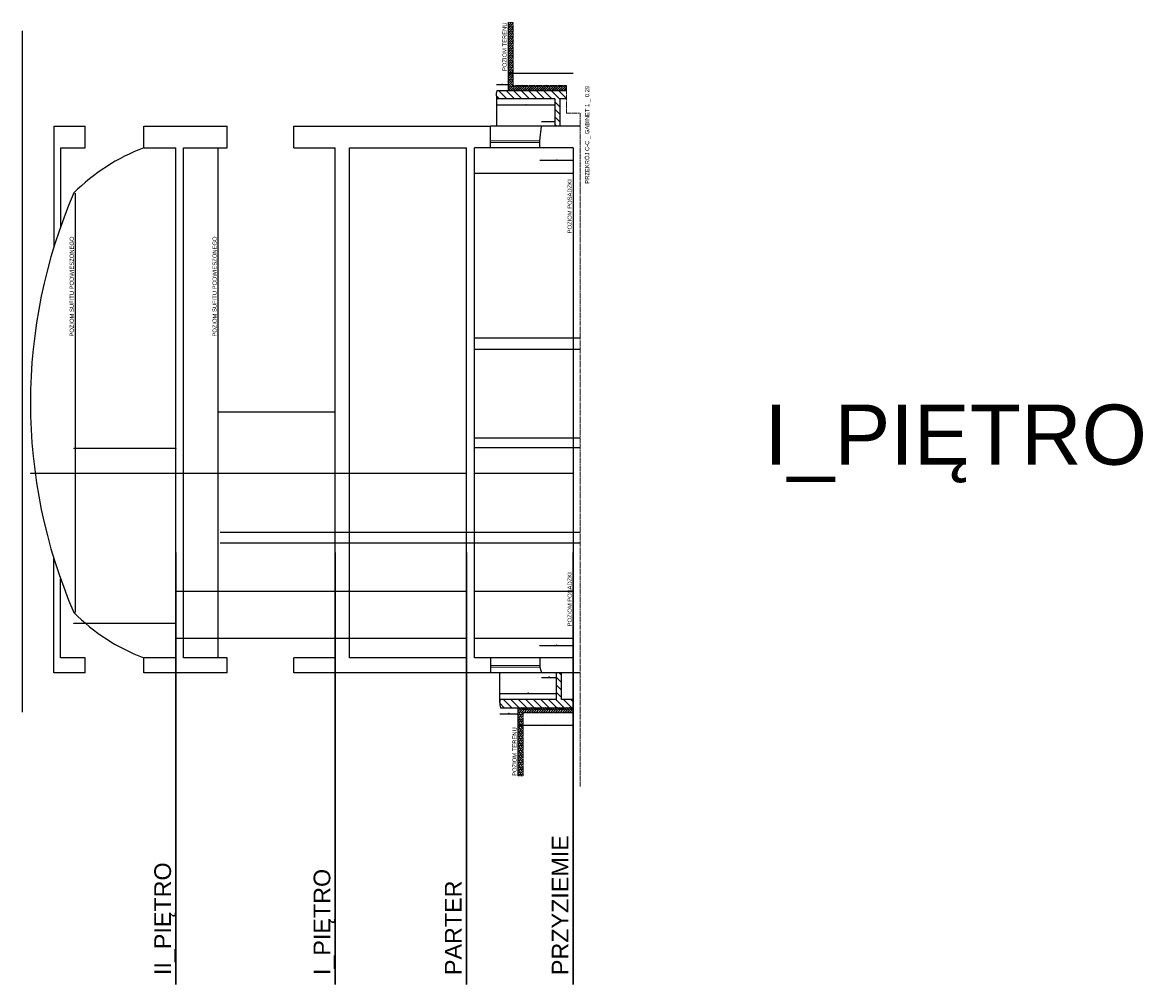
# Model space of a CAD drawing. Header units: millimetres. Extents: x 26866 to 1024070, y -428191 to 408885.
# Tile 45 of 248: x 131399 to 165135, y 310671 to 339485. Entities that reach past the tile are written whole.
import ezdxf

# ---------------------------------------------------------------- set-up
doc = ezdxf.new("R2010")
doc.units = ezdxf.units.MM
doc.header["$LTSCALE"] = 2
doc.linetypes.add('ACAD_ISO02W100', pattern=[15, 12, -3])
doc.linetypes.add('HIDDENX2', pattern=[19.05, 12.7, -6.35])
doc.layers.get('Defpoints').update_dxf_attribs({"color": 1})
for name, color, linetype in [('3DPLAN_A_KRESKOWANIE 1', 253, 'Continuous'), ('3DPLAN_A_OPIS', 8, 'Continuous'), ('3DPLAN_K_DZIAŁOWA NISKIE', 134, 'Continuous'), ('3DPLAN_K_NOŚNA', 7, 'Continuous'), ('3DPLAN_K_OBRYS WIDOK', 242, 'Continuous'), ('3DPLAN_W_KRESKOWANIE ARKUSZA', 253, 'Continuous'), ('A_SCHODY', 6, 'Continuous')]:
    doc.layers.add(name, color=color, linetype=linetype)
for name, color, linetype, lineweight in [('3DPLAN_A_OKNA', 153, 'Continuous', 5), ('3DPLAN_A_WYMIAR', 7, 'Continuous', 5), ('3DPLAN_A_WYSOKOŚCI OPIS', 101, 'Continuous', 5), ('3DPLAN_A_WYSOKOŚCI ZMIANA', 144, 'HIDDENX2', 5)]:
    doc.layers.add(name, color=color, linetype=linetype, lineweight=lineweight)
doc.styles.add('ARIAL', font='arial.ttf')
doc.styles.add('SIMPLEX8', font='simplex.shx', dxfattribs={"width": 0.8})
doc.dimstyles.new('wymiar 1na100', dxfattribs={"dimtxt": 15, "dimasz": 10, "dimexe": 3, "dimexo": 5, "dimgap": 3, "dimtad": 1, "dimdec": 0, "dimtxsty": 'ARIAL', "dimblk": 'ARCHTICK', "dimcen": 2.5, "dimclrd": 40, "dimclre": 40, "dimclrt": 256, "dimadec": 1, "dimazin": 0, "dimtfac": 1, "dimtdec": 1, "dimtmove": 0, "dimatfit": 3, "dimldrblk": 'OPEN30', "dimfxl": 1.5, "dimfxlon": 1, "dimarcsym": 0})

# ---------------------------------------------------------------- blocks, each defined once
blk = doc.blocks.new('_ArchTick')
at = {"color": 0, "linetype": 'ByBlock', "const_width": 0.15}
blk.add_lwpolyline([(-0.5, -0.5), (0.5, 0.5)], dxfattribs=at)
blk = doc.blocks.new('*D24103')
at = {"layer": '3DPLAN_A_WYMIAR', "color": 40, "lineweight": -2}
for p, q in [((145586, 337018), (145586, 337014)), ((147336, 337018), (147336, 337014))]:
    blk.add_line(p, q, dxfattribs=at)
at = {"layer": '3DPLAN_A_WYMIAR', "lineweight": -2}
blk.add_line((145586, 337017), (147336, 337017), dxfattribs=at)
at = {"layer": 'Defpoints', "color": 0}
for p in [(145586, 337289), (147336, 337111), (147336, 337017)]:
    blk.add_point(p, dxfattribs=at)
at = {"layer": '3DPLAN_A_WYMIAR', "lineweight": -2, "xscale": 10, "yscale": 10, "zscale": 10, "rotation": 180}
blk.add_blockref('_ArchTick', (145586, 337017), dxfattribs=at)
at = {"layer": '3DPLAN_A_WYMIAR', "lineweight": -2, "xscale": 10, "yscale": 10, "zscale": 10}
blk.add_blockref('_ArchTick', (147336, 337017), dxfattribs=at)
at = {"layer": '3DPLAN_A_WYMIAR', "insert": (146461, 337025), "char_height": 10, "attachment_point": 5, "style": 'SIMPLEX8'}
blk.add_mtext('1750', dxfattribs=at)
blk = doc.blocks.new('_OPEN30')
at = {"color": 0, "linetype": 'ByBlock', "lineweight": -2}
for q in [(-1, 0.3), (-1, -0.3), (-1, 0)]:
    blk.add_line((0, 0), q, dxfattribs=at)
blk = doc.blocks.new('*D24104')
at = {"layer": '3DPLAN_A_WYMIAR', "color": 40, "lineweight": -2}
for p, q in [((145586, 337625), (145586, 337630)), ((145936, 337625), (145936, 337630))]:
    blk.add_line(p, q, dxfattribs=at)
at = {"layer": '3DPLAN_A_WYMIAR', "lineweight": -2}
blk.add_line((145586, 337627), (145936, 337627), dxfattribs=at)
at = {"layer": 'Defpoints', "color": 0}
for p in [(145936, 337627), (145936, 337566), (145586, 337324)]:
    blk.add_point(p, dxfattribs=at)
at = {"layer": '3DPLAN_A_WYMIAR', "lineweight": -2, "xscale": 10, "yscale": 10, "zscale": 10, "rotation": 180}
blk.add_blockref('_ArchTick', (145586, 337627), dxfattribs=at)
at = {"layer": '3DPLAN_A_WYMIAR', "lineweight": -2, "xscale": 10, "yscale": 10, "zscale": 10}
blk.add_blockref('_ArchTick', (145936, 337627), dxfattribs=at)
at = {"layer": '3DPLAN_A_WYMIAR', "insert": (145761, 337635), "char_height": 10, "attachment_point": 5, "style": 'SIMPLEX8'}
blk.add_mtext('350', dxfattribs=at)
blk = doc.blocks.new('*D24105')
at = {"layer": '3DPLAN_A_WYMIAR', "color": 40, "lineweight": -2}
for p, q in [((146936, 336517), (146936, 336522)), ((147336, 336517), (147336, 336522))]:
    blk.add_line(p, q, dxfattribs=at)
at = {"layer": '3DPLAN_A_WYMIAR', "lineweight": -2}
blk.add_line((146936, 336519), (147336, 336519), dxfattribs=at)
at = {"layer": 'Defpoints', "color": 0}
for p in [(146936, 336379), (147336, 336519), (147336, 336379)]:
    blk.add_point(p, dxfattribs=at)
at = {"layer": '3DPLAN_A_WYMIAR', "lineweight": -2, "xscale": 10, "yscale": 10, "zscale": 10, "rotation": 180}
blk.add_blockref('_ArchTick', (146936, 336519), dxfattribs=at)
at = {"layer": '3DPLAN_A_WYMIAR', "lineweight": -2, "xscale": 10, "yscale": 10, "zscale": 10}
blk.add_blockref('_ArchTick', (147336, 336519), dxfattribs=at)
at = {"layer": '3DPLAN_A_WYMIAR', "insert": (147136, 336527), "char_height": 10, "attachment_point": 5, "style": 'SIMPLEX8'}
blk.add_mtext('400', dxfattribs=at)
blk = doc.blocks.new('*D24106')
at = {"layer": '3DPLAN_A_WYMIAR', "color": 40, "lineweight": -2}
for p, q in [((146886, 335363), (146886, 335358)), ((147886, 335363), (147886, 335358))]:
    blk.add_line(p, q, dxfattribs=at)
at = {"layer": '3DPLAN_A_WYMIAR', "lineweight": -2}
blk.add_line((146886, 335361), (147886, 335361), dxfattribs=at)
at = {"layer": 'Defpoints', "color": 0}
for p in [(146886, 335729), (147886, 335729), (147886, 335361)]:
    blk.add_point(p, dxfattribs=at)
at = {"layer": '3DPLAN_A_WYMIAR', "lineweight": -2, "xscale": 10, "yscale": 10, "zscale": 10, "rotation": 180}
blk.add_blockref('_ArchTick', (146886, 335361), dxfattribs=at)
at = {"layer": '3DPLAN_A_WYMIAR', "lineweight": -2, "xscale": 10, "yscale": 10, "zscale": 10}
blk.add_blockref('_ArchTick', (147886, 335361), dxfattribs=at)
at = {"layer": '3DPLAN_A_WYMIAR', "insert": (147386, 335369), "char_height": 10, "attachment_point": 5, "style": 'SIMPLEX8'}
blk.add_mtext('1000', dxfattribs=at)
blk = doc.blocks.new('*D24107')
at = {"layer": '3DPLAN_A_WYMIAR', "color": 40, "lineweight": -2}
for p, q in [((144946, 334964), (144946, 334960)), ((147886, 334964), (147886, 334960))]:
    blk.add_line(p, q, dxfattribs=at)
at = {"layer": '3DPLAN_A_WYMIAR', "lineweight": -2}
blk.add_line((147886, 334963), (144946, 334963), dxfattribs=at)
at = {"layer": 'Defpoints', "color": 0}
for p in [(144946, 335068), (147886, 335068), (144946, 334963)]:
    blk.add_point(p, dxfattribs=at)
at = {"layer": '3DPLAN_A_WYMIAR', "lineweight": -2, "xscale": 10, "yscale": 10, "zscale": 10, "rotation": 180}
blk.add_blockref('_ArchTick', (144946, 334963), dxfattribs=at)
at = {"layer": '3DPLAN_A_WYMIAR', "lineweight": -2, "xscale": 10, "yscale": 10, "zscale": 10}
blk.add_blockref('_ArchTick', (147886, 334963), dxfattribs=at)
at = {"layer": '3DPLAN_A_WYMIAR', "insert": (146416, 334971), "char_height": 10, "attachment_point": 5, "style": 'SIMPLEX8'}
blk.add_mtext('2940', dxfattribs=at)
blk = doc.blocks.new('*D24108')
at = {"layer": '3DPLAN_K_NOŚNA', "color": 40, "lineweight": -2}
for p, q in [((145936, 337966), (145936, 337971)), ((145936, 337968), (147886, 337968)), ((147886, 337966), (147886, 337971))]:
    blk.add_line(p, q, dxfattribs=at)
at = {"layer": 'Defpoints', "color": 0}
for p in [(145936, 337889), (147886, 337968), (147886, 335588)]:
    blk.add_point(p, dxfattribs=at)
at = {"layer": '3DPLAN_K_NOŚNA', "color": 40, "lineweight": -2, "xscale": 10, "yscale": 10, "zscale": 10, "rotation": 180}
blk.add_blockref('_ArchTick', (145936, 337968), dxfattribs=at)
at = {"layer": '3DPLAN_K_NOŚNA', "color": 40, "lineweight": -2, "xscale": 10, "yscale": 10, "zscale": 10}
blk.add_blockref('_ArchTick', (147886, 337968), dxfattribs=at)
at = {"layer": '3DPLAN_K_NOŚNA', "insert": (146911, 337978), "char_height": 15, "attachment_point": 5, "style": 'ARIAL'}
blk.add_mtext('1950', dxfattribs=at)
blk = doc.blocks.new('*D24109')
at = {"layer": '3DPLAN_A_WYMIAR', "color": 40, "lineweight": -2}
for p, q in [((145686, 319390), (145686, 319394)), ((147386, 319390), (147386, 319394))]:
    blk.add_line(p, q, dxfattribs=at)
at = {"layer": '3DPLAN_A_WYMIAR', "lineweight": -2}
blk.add_line((145686, 319391), (147386, 319391), dxfattribs=at)
at = {"layer": 'Defpoints', "color": 0}
for p in [(147386, 319391), (147386, 319297), (145686, 319120)]:
    blk.add_point(p, dxfattribs=at)
at = {"layer": '3DPLAN_A_WYMIAR', "lineweight": -2, "xscale": 10, "yscale": 10, "zscale": 10, "rotation": 180}
blk.add_blockref('_ArchTick', (145686, 319391), dxfattribs=at)
at = {"layer": '3DPLAN_A_WYMIAR', "lineweight": -2, "xscale": 10, "yscale": 10, "zscale": 10}
blk.add_blockref('_ArchTick', (147386, 319391), dxfattribs=at)
at = {"layer": '3DPLAN_A_WYMIAR', "insert": (146536, 319399), "char_height": 10, "attachment_point": 5, "style": 'SIMPLEX8'}
blk.add_mtext('1700', dxfattribs=at)
blk = doc.blocks.new('*D24110')
at = {"layer": '3DPLAN_A_WYMIAR', "color": 40, "lineweight": -2}
for p, q in [((145686, 318783), (145686, 318778)), ((146236, 318783), (146236, 318778))]:
    blk.add_line(p, q, dxfattribs=at)
at = {"layer": '3DPLAN_A_WYMIAR', "lineweight": -2}
blk.add_line((145686, 318781), (146236, 318781), dxfattribs=at)
at = {"layer": 'Defpoints', "color": 0}
for p in [(145686, 319084), (146236, 318843), (146236, 318781)]:
    blk.add_point(p, dxfattribs=at)
at = {"layer": '3DPLAN_A_WYMIAR', "lineweight": -2, "xscale": 10, "yscale": 10, "zscale": 10, "rotation": 180}
blk.add_blockref('_ArchTick', (145686, 318781), dxfattribs=at)
at = {"layer": '3DPLAN_A_WYMIAR', "lineweight": -2, "xscale": 10, "yscale": 10, "zscale": 10}
blk.add_blockref('_ArchTick', (146236, 318781), dxfattribs=at)
at = {"layer": '3DPLAN_A_WYMIAR', "insert": (145961, 318789), "char_height": 10, "attachment_point": 5, "style": 'SIMPLEX8'}
blk.add_mtext('550', dxfattribs=at)
blk = doc.blocks.new('*D24111')
at = {"layer": '3DPLAN_A_WYMIAR', "color": 40, "lineweight": -2}
for p, q in [((146936, 319871), (146936, 319867)), ((147386, 319871), (147386, 319867))]:
    blk.add_line(p, q, dxfattribs=at)
at = {"layer": '3DPLAN_A_WYMIAR', "lineweight": -2}
blk.add_line((146936, 319870), (147386, 319870), dxfattribs=at)
at = {"layer": 'Defpoints', "color": 0}
for p in [(146936, 320009), (147386, 320009), (147386, 319870)]:
    blk.add_point(p, dxfattribs=at)
at = {"layer": '3DPLAN_A_WYMIAR', "lineweight": -2, "xscale": 10, "yscale": 10, "zscale": 10, "rotation": 180}
blk.add_blockref('_ArchTick', (146936, 319870), dxfattribs=at)
at = {"layer": '3DPLAN_A_WYMIAR', "lineweight": -2, "xscale": 10, "yscale": 10, "zscale": 10}
blk.add_blockref('_ArchTick', (147386, 319870), dxfattribs=at)
at = {"layer": '3DPLAN_A_WYMIAR', "insert": (147161, 319878), "char_height": 10, "attachment_point": 5, "style": 'SIMPLEX8'}
blk.add_mtext('450', dxfattribs=at)
blk = doc.blocks.new('*D24112')
at = {"layer": '3DPLAN_A_WYMIAR', "color": 40, "lineweight": -2}
for p, q in [((146886, 320826), (146886, 320830)), ((147886, 320826), (147886, 320830))]:
    blk.add_line(p, q, dxfattribs=at)
at = {"layer": '3DPLAN_A_WYMIAR', "lineweight": -2}
blk.add_line((146886, 320827), (147886, 320827), dxfattribs=at)
at = {"layer": 'Defpoints', "color": 0}
for p in [(147886, 320827), (146886, 320459), (147886, 320459)]:
    blk.add_point(p, dxfattribs=at)
at = {"layer": '3DPLAN_A_WYMIAR', "lineweight": -2, "xscale": 10, "yscale": 10, "zscale": 10, "rotation": 180}
blk.add_blockref('_ArchTick', (146886, 320827), dxfattribs=at)
at = {"layer": '3DPLAN_A_WYMIAR', "lineweight": -2, "xscale": 10, "yscale": 10, "zscale": 10}
blk.add_blockref('_ArchTick', (147886, 320827), dxfattribs=at)
at = {"layer": '3DPLAN_A_WYMIAR', "insert": (147386, 320835), "char_height": 10, "attachment_point": 5, "style": 'SIMPLEX8'}
blk.add_mtext('1000', dxfattribs=at)
blk = doc.blocks.new('*D24113')
at = {"layer": '3DPLAN_K_NOŚNA', "color": 40, "lineweight": -2}
for p, q in [((146236, 318442), (146236, 318438)), ((146236, 318441), (147886, 318441)), ((147886, 318442), (147886, 318438))]:
    blk.add_line(p, q, dxfattribs=at)
at = {"layer": 'Defpoints', "color": 0}
for p in [(147886, 320589), (146236, 318525), (147886, 318441)]:
    blk.add_point(p, dxfattribs=at)
at = {"layer": '3DPLAN_K_NOŚNA', "color": 40, "lineweight": -2, "xscale": 10, "yscale": 10, "zscale": 10, "rotation": 180}
blk.add_blockref('_ArchTick', (146236, 318441), dxfattribs=at)
at = {"layer": '3DPLAN_K_NOŚNA', "color": 40, "lineweight": -2, "xscale": 10, "yscale": 10, "zscale": 10}
blk.add_blockref('_ArchTick', (147886, 318441), dxfattribs=at)
at = {"layer": '3DPLAN_K_NOŚNA', "insert": (147061, 318451), "char_height": 15, "attachment_point": 5, "style": 'ARIAL'}
blk.add_mtext('1650', dxfattribs=at)
blk = doc.blocks.new('*D24114')
at = {"layer": '3DPLAN_K_NOŚNA', "color": 40, "lineweight": -2}
for p, q in [((144926, 325971), (144926, 325975)), ((147886, 325972), (144926, 325972)), ((147886, 325971), (147886, 325975))]:
    blk.add_line(p, q, dxfattribs=at)
at = {"layer": 'Defpoints', "color": 0}
for p in [(144926, 325972), (144926, 325792), (147886, 325792)]:
    blk.add_point(p, dxfattribs=at)
at = {"layer": '3DPLAN_K_NOŚNA', "color": 40, "lineweight": -2, "xscale": 10, "yscale": 10, "zscale": 10, "rotation": 180}
blk.add_blockref('_ArchTick', (144926, 325972), dxfattribs=at)
at = {"layer": '3DPLAN_K_NOŚNA', "color": 40, "lineweight": -2, "xscale": 10, "yscale": 10, "zscale": 10}
blk.add_blockref('_ArchTick', (147886, 325972), dxfattribs=at)
at = {"layer": '3DPLAN_K_NOŚNA', "insert": (146406, 325983), "char_height": 15, "attachment_point": 5, "style": 'ARIAL'}
blk.add_mtext('2960', dxfattribs=at)
blk = doc.blocks.new('*D24115')
at = {"layer": '3DPLAN_K_NOŚNA', "color": 40, "lineweight": -2}
for p, q in [((132986, 325971), (132986, 325975)), ((133226, 325972), (132986, 325972)), ((133226, 325971), (133226, 325975))]:
    blk.add_line(p, q, dxfattribs=at)
at = {"layer": 'Defpoints', "color": 0}
for p in [(132986, 325972), (133226, 325792), (132986, 325528)]:
    blk.add_point(p, dxfattribs=at)
at = {"layer": '3DPLAN_K_NOŚNA', "color": 40, "lineweight": -2, "xscale": 10, "yscale": 10, "zscale": 10, "rotation": 180}
blk.add_blockref('_ArchTick', (132986, 325972), dxfattribs=at)
at = {"layer": '3DPLAN_K_NOŚNA', "color": 40, "lineweight": -2, "xscale": 10, "yscale": 10, "zscale": 10}
blk.add_blockref('_ArchTick', (133226, 325972), dxfattribs=at)
at = {"layer": '3DPLAN_K_NOŚNA', "insert": (133106, 325983), "char_height": 15, "attachment_point": 5, "style": 'ARIAL'}
blk.add_mtext('240', dxfattribs=at)
blk = doc.blocks.new('*D24116')
at = {"layer": '3DPLAN_K_NOŚNA', "color": 40, "lineweight": -2}
for p, q in [((141186, 325971), (141186, 325975)), ((144686, 325972), (141186, 325972)), ((144686, 325971), (144686, 325975))]:
    blk.add_line(p, q, dxfattribs=at)
at = {"layer": 'Defpoints', "color": 0}
for p in [(141186, 325972), (141186, 325673), (144686, 325528)]:
    blk.add_point(p, dxfattribs=at)
at = {"layer": '3DPLAN_K_NOŚNA', "color": 40, "lineweight": -2, "xscale": 10, "yscale": 10, "zscale": 10, "rotation": 180}
blk.add_blockref('_ArchTick', (141186, 325972), dxfattribs=at)
at = {"layer": '3DPLAN_K_NOŚNA', "color": 40, "lineweight": -2, "xscale": 10, "yscale": 10, "zscale": 10}
blk.add_blockref('_ArchTick', (144686, 325972), dxfattribs=at)
at = {"layer": '3DPLAN_K_NOŚNA', "insert": (142936, 325983), "char_height": 15, "attachment_point": 5, "style": 'ARIAL'}
blk.add_mtext('3500', dxfattribs=at)
blk = doc.blocks.new('*D24117')
at = {"layer": '3DPLAN_K_NOŚNA', "color": 40, "lineweight": -2}
for p, q in [((140756, 325971), (140756, 325975)), ((141186, 325972), (140756, 325972)), ((141186, 325971), (141186, 325975))]:
    blk.add_line(p, q, dxfattribs=at)
at = {"layer": 'Defpoints', "color": 0}
for p in [(140756, 325972), (140756, 325799), (141186, 325673)]:
    blk.add_point(p, dxfattribs=at)
at = {"layer": '3DPLAN_K_NOŚNA', "color": 40, "lineweight": -2, "xscale": 10, "yscale": 10, "zscale": 10, "rotation": 180}
blk.add_blockref('_ArchTick', (140756, 325972), dxfattribs=at)
at = {"layer": '3DPLAN_K_NOŚNA', "color": 40, "lineweight": -2, "xscale": 10, "yscale": 10, "zscale": 10}
blk.add_blockref('_ArchTick', (141186, 325972), dxfattribs=at)
at = {"layer": '3DPLAN_K_NOŚNA', "insert": (140971, 325983), "char_height": 15, "attachment_point": 5, "style": 'ARIAL'}
blk.add_mtext('430', dxfattribs=at)
blk = doc.blocks.new('*D24118')
at = {"layer": '3DPLAN_K_NOŚNA', "color": 40, "lineweight": -2}
for p, q in [((136216, 325971), (136216, 325975)), ((140756, 325972), (136216, 325972)), ((140756, 325971), (140756, 325975))]:
    blk.add_line(p, q, dxfattribs=at)
at = {"layer": 'Defpoints', "color": 0}
for p in [(136216, 325972), (136216, 325799), (140756, 325799)]:
    blk.add_point(p, dxfattribs=at)
at = {"layer": '3DPLAN_K_NOŚNA', "color": 40, "lineweight": -2, "xscale": 10, "yscale": 10, "zscale": 10, "rotation": 180}
blk.add_blockref('_ArchTick', (136216, 325972), dxfattribs=at)
at = {"layer": '3DPLAN_K_NOŚNA', "color": 40, "lineweight": -2, "xscale": 10, "yscale": 10, "zscale": 10}
blk.add_blockref('_ArchTick', (140756, 325972), dxfattribs=at)
at = {"layer": '3DPLAN_K_NOŚNA', "insert": (138486, 325983), "char_height": 15, "attachment_point": 5, "style": 'ARIAL'}
blk.add_mtext('4540', dxfattribs=at)
blk = doc.blocks.new('*D24119')
at = {"layer": '3DPLAN_K_NOŚNA', "color": 40, "lineweight": -2}
for p, q in [((135986, 325971), (135986, 325975)), ((136216, 325972), (135986, 325972)), ((136216, 325971), (136216, 325975))]:
    blk.add_line(p, q, dxfattribs=at)
at = {"layer": 'Defpoints', "color": 0}
for p in [(135986, 325972), (135986, 325703), (136216, 325799)]:
    blk.add_point(p, dxfattribs=at)
at = {"layer": '3DPLAN_K_NOŚNA', "color": 40, "lineweight": -2, "xscale": 10, "yscale": 10, "zscale": 10, "rotation": 180}
blk.add_blockref('_ArchTick', (135986, 325972), dxfattribs=at)
at = {"layer": '3DPLAN_K_NOŚNA', "color": 40, "lineweight": -2, "xscale": 10, "yscale": 10, "zscale": 10}
blk.add_blockref('_ArchTick', (136216, 325972), dxfattribs=at)
at = {"layer": '3DPLAN_K_NOŚNA', "insert": (136101, 325983), "char_height": 15, "attachment_point": 5, "style": 'ARIAL'}
blk.add_mtext('230', dxfattribs=at)
blk = doc.blocks.new('*D24120')
at = {"layer": '3DPLAN_K_NOŚNA', "color": 40, "lineweight": -2}
for p, q in [((131636, 325974), (131636, 325969)), ((135986, 325972), (131636, 325972)), ((135986, 325971), (135986, 325975))]:
    blk.add_line(p, q, dxfattribs=at)
at = {"layer": 'Defpoints', "color": 0}
for p in [(131636, 328094), (131636, 325972), (135986, 325703)]:
    blk.add_point(p, dxfattribs=at)
at = {"layer": '3DPLAN_K_NOŚNA', "color": 40, "lineweight": -2, "xscale": 10, "yscale": 10, "zscale": 10, "rotation": 180}
blk.add_blockref('_ArchTick', (131636, 325972), dxfattribs=at)
at = {"layer": '3DPLAN_K_NOŚNA', "color": 40, "lineweight": -2, "xscale": 10, "yscale": 10, "zscale": 10}
blk.add_blockref('_ArchTick', (135986, 325972), dxfattribs=at)
at = {"layer": '3DPLAN_K_NOŚNA', "insert": (133811, 325983), "char_height": 15, "attachment_point": 5, "style": 'ARIAL'}
blk.add_mtext('4350', dxfattribs=at)
blk = doc.blocks.new('*D24121')
at = {"layer": '3DPLAN_K_NOŚNA', "color": 40, "lineweight": -2}
for p, q in [((132936, 326733), (132936, 326728)), ((132936, 326731), (135986, 326731)), ((135986, 326733), (135986, 326728))]:
    blk.add_line(p, q, dxfattribs=at)
at = {"layer": 'Defpoints', "color": 0}
for p in [(132936, 326924), (135986, 326924), (135986, 326731)]:
    blk.add_point(p, dxfattribs=at)
at = {"layer": '3DPLAN_K_NOŚNA', "color": 40, "lineweight": -2, "xscale": 10, "yscale": 10, "zscale": 10, "rotation": 180}
blk.add_blockref('_ArchTick', (132936, 326731), dxfattribs=at)
at = {"layer": '3DPLAN_K_NOŚNA', "color": 40, "lineweight": -2, "xscale": 10, "yscale": 10, "zscale": 10}
blk.add_blockref('_ArchTick', (135986, 326731), dxfattribs=at)
at = {"layer": '3DPLAN_K_NOŚNA', "insert": (134461, 326742), "char_height": 15, "attachment_point": 5, "style": 'ARIAL'}
blk.add_mtext('3050', dxfattribs=at)
blk = doc.blocks.new('*D24122')
at = {"layer": '3DPLAN_K_NOŚNA', "color": 40, "lineweight": -2}
for p, q in [((135026, 321484), (135026, 321489)), ((135986, 321486), (135026, 321486)), ((135986, 321484), (135986, 321489))]:
    blk.add_line(p, q, dxfattribs=at)
at = {"layer": 'Defpoints', "color": 0}
for p in [(135026, 321486), (135026, 320459), (135986, 320459)]:
    blk.add_point(p, dxfattribs=at)
at = {"layer": '3DPLAN_K_NOŚNA', "color": 40, "lineweight": -2, "xscale": 10, "yscale": 10, "zscale": 10, "rotation": 180}
blk.add_blockref('_ArchTick', (135026, 321486), dxfattribs=at)
at = {"layer": '3DPLAN_K_NOŚNA', "color": 40, "lineweight": -2, "xscale": 10, "yscale": 10, "zscale": 10}
blk.add_blockref('_ArchTick', (135986, 321486), dxfattribs=at)
at = {"layer": '3DPLAN_K_NOŚNA', "insert": (135506, 321496), "char_height": 15, "attachment_point": 5, "style": 'ARIAL'}
blk.add_mtext('960', dxfattribs=at)
blk = doc.blocks.new('*D24123')
at = {"layer": '3DPLAN_K_NOŚNA', "color": 40, "lineweight": -2}
for p, q in [((133276, 321484), (133276, 321489)), ((135026, 321486), (133276, 321486)), ((135026, 321484), (135026, 321489))]:
    blk.add_line(p, q, dxfattribs=at)
at = {"layer": 'Defpoints', "color": 0}
for p in [(133276, 321486), (133276, 320459), (135026, 320459)]:
    blk.add_point(p, dxfattribs=at)
at = {"layer": '3DPLAN_K_NOŚNA', "color": 40, "lineweight": -2, "xscale": 10, "yscale": 10, "zscale": 10, "rotation": 180}
blk.add_blockref('_ArchTick', (133276, 321486), dxfattribs=at)
at = {"layer": '3DPLAN_K_NOŚNA', "color": 40, "lineweight": -2, "xscale": 10, "yscale": 10, "zscale": 10}
blk.add_blockref('_ArchTick', (135026, 321486), dxfattribs=at)
at = {"layer": '3DPLAN_K_NOŚNA', "insert": (134151, 321496), "char_height": 15, "attachment_point": 5, "style": 'ARIAL'}
blk.add_mtext('1750', dxfattribs=at)
blk = doc.blocks.new('*D24124')
at = {"layer": '3DPLAN_K_NOŚNA', "color": 40, "lineweight": -2}
for p, q in [((132936, 321484), (132936, 321489)), ((133276, 321486), (132936, 321486)), ((133276, 321484), (133276, 321489))]:
    blk.add_line(p, q, dxfattribs=at)
at = {"layer": 'Defpoints', "color": 0}
for p in [(132936, 321486), (132936, 320459), (133276, 320459)]:
    blk.add_point(p, dxfattribs=at)
at = {"layer": '3DPLAN_K_NOŚNA', "color": 40, "lineweight": -2, "xscale": 10, "yscale": 10, "zscale": 10, "rotation": 180}
blk.add_blockref('_ArchTick', (132936, 321486), dxfattribs=at)
at = {"layer": '3DPLAN_K_NOŚNA', "color": 40, "lineweight": -2, "xscale": 10, "yscale": 10, "zscale": 10}
blk.add_blockref('_ArchTick', (133276, 321486), dxfattribs=at)
at = {"layer": '3DPLAN_K_NOŚNA', "insert": (133106, 321496), "char_height": 15, "attachment_point": 5, "style": 'ARIAL'}
blk.add_mtext('340', dxfattribs=at)
blk = doc.blocks.new('*D24125')
at = {"layer": '3DPLAN_K_NOŚNA', "color": 40, "lineweight": -2}
for p, q in [((137256, 327827), (137256, 327822)), ((137256, 327825), (140756, 327825)), ((140756, 327827), (140756, 327822))]:
    blk.add_line(p, q, dxfattribs=at)
at = {"layer": 'Defpoints', "color": 0}
for p in [(137256, 328921), (140756, 328921), (140756, 327825)]:
    blk.add_point(p, dxfattribs=at)
at = {"layer": '3DPLAN_K_NOŚNA', "color": 40, "lineweight": -2, "xscale": 10, "yscale": 10, "zscale": 10, "rotation": 180}
blk.add_blockref('_ArchTick', (137256, 327825), dxfattribs=at)
at = {"layer": '3DPLAN_K_NOŚNA', "color": 40, "lineweight": -2, "xscale": 10, "yscale": 10, "zscale": 10}
blk.add_blockref('_ArchTick', (140756, 327825), dxfattribs=at)
at = {"layer": '3DPLAN_K_NOŚNA', "insert": (139006, 327836), "char_height": 15, "attachment_point": 5, "style": 'ARIAL'}
blk.add_mtext('3500', dxfattribs=at)

msp = doc.modelspace()

# ---------------------------------------------------------------- hatches: boundary and pattern name
at = {"layer": '3DPLAN_A_KRESKOWANIE 1'}
h = msp.add_hatch(dxfattribs=at)
h.set_pattern_fill('ANSI31', color=256, scale=50, angle=270, style=0)
h.set_pattern_definition([(135, (161417.56, 356482.05), (-112.2532, -112.2532), [])])
h.paths.add_polyline_path([(145612.6, 337449.2), (145585.8, 337359.6), (145585.8, 337288.8), (145612.6, 337199.2), (147335.8, 337199.2), (147335.8, 336379.2), (147485.8, 336379.2), (147485.8, 337199.2), (147687.4, 337199.2), (147687.4, 337449.2)])
h = msp.add_hatch(dxfattribs=at)
h.set_pattern_fill('ANSI31', color=256, scale=50, angle=90, style=0)
h.set_pattern_definition([(135, (161417.56, 344448.44), (-112.2532, -112.2532), [])])
h.paths.add_polyline_path([(147385.8, 319209.2), (145712.6, 319209.2), (145685.8, 319119.6), (145685.8, 319048.8), (145712.6, 318959.2), (147885.8, 318959.2), (147885.8, 319209.2), (147535.8, 319209.2), (147535.8, 320009.2), (147385.8, 320009.2)])
at = {"layer": '3DPLAN_W_KRESKOWANIE ARKUSZA', "transparency": 33554687}
h = msp.add_hatch(dxfattribs=at)
h.set_pattern_fill('AR-HBONE', color=9, scale=0.5, angle=270)
h.set_pattern_definition([(135, (-98363.716, 79058.754), (-71.842049, 4e-15), [152.4, -50.8]), (225, (-98399.637, 79094.675), (-71.842049, 1e-14), [152.4, -50.8])])
h.paths.add_polyline_path([(146085.8, 337599.2), (146085.8, 339485.2), (145935.8, 339485.2), (145935.8, 337449.2), (147687.4, 337449.2), (147687.4, 337599.2)])
h = msp.add_hatch(dxfattribs=at)
h.set_pattern_fill('AR-HBONE', color=9, scale=0.5, angle=90)
h.set_pattern_definition([(135, (-98363.716, 67005.14), (-71.842049, 4e-15), [152.4, -50.8]), (225, (-98399.637, 67041.063), (-71.842049, 1e-14), [152.4, -50.8])])
h.paths.add_polyline_path([(146235.8, 316923.2), (146385.8, 316923.2), (146385.8, 318809.2), (147885.8, 318809.2), (147885.8, 318959.2), (146235.8, 318959.2)])

# ---------------------------------------------------------------- linework, layer by layer
at = {"layer": '3DPLAN_A_OKNA'}
for p, q in [((146885.8, 335944.2), (145405.8, 335944.2)), ((146885.8, 335894.2), (145405.8, 335894.2)), ((146885.8, 320224.2), (145405.8, 320224.2)), ((146885.8, 320174.2), (145405.8, 320174.2))]:
    msp.add_line(p, q, dxfattribs=at)
at = {"layer": '3DPLAN_A_OPIS', "color": 2, "lineweight": 30}
for p, q in [((135985.8, 323613), (135985.8, 310671.5)), ((140755.8, 323613), (140755.8, 310671.5)), ((144685.8, 323613), (144685.8, 310671.5)), ((147885.8, 323613), (147885.8, 310671.5))]:
    msp.add_line(p, q, dxfattribs=at)
at = {"layer": '3DPLAN_A_WYSOKOŚCI ZMIANA'}
for p, q in [((145935.8, 339485.2), (146085.8, 339485.2)), ((146085.8, 339485.2), (146085.8, 337599.2)), ((146085.8, 337599.2), (147687.4, 337599.2)), ((147687.4, 337599.2), (147687.4, 336775.1)), ((147687.4, 336775.1), (148091.1, 336775.1)), ((148091.1, 336775.1), (148091.1, 316597)), ((146385.8, 318809.2), (147885.8, 318809.2)), ((146385.8, 316923.2), (146385.8, 318809.2)), ((146235.8, 316923.2), (146385.8, 316923.2))]:
    msp.add_line(p, q, dxfattribs=at)
at = {"layer": '3DPLAN_K_DZIAŁOWA NISKIE'}
for p, q in [((146885.8, 335729.2), (145405.8, 335729.2)), ((146885.8, 320459.2), (145405.8, 320459.2))]:
    msp.add_line(p, q, dxfattribs=at)
at = {"layer": '3DPLAN_K_NOŚNA'}
for p, q in [((145935.8, 339485.2), (145935.8, 337449.2)), ((131399.3, 318827.7), (131399.3, 339234.2)), ((147885.8, 320459.2), (147885.8, 323112.8)), ((146235.8, 316923.2), (146235.8, 318959.2))]:
    msp.add_line(p, q, dxfattribs=at)
at = {"layer": '3DPLAN_K_NOŚNA', "color": 1}
for p, q in [((145585.8, 337359.6), (145612.6, 337449.2)), ((145585.8, 337288.8), (145585.8, 337359.6)), ((145612.6, 337449.2), (147687.4, 337449.2)), ((145585.8, 337288.8), (145612.6, 337199.2)), ((147335.8, 337199.2), (145612.6, 337199.2)), ((147335.8, 337199.2), (147335.8, 336379.2)), ((147485.8, 337199.2), (147485.8, 336379.2)), ((132337.6, 336379.2), (133275.8, 336379.2)), ((132337.6, 336379.2), (132337.6, 332757)), ((133275.8, 335729.2), (133275.8, 336379.2)), ((135025.8, 336379.2), (137525.8, 336379.2)), ((135025.8, 335729.2), (135025.8, 336379.2)), ((137525.8, 335729.2), (137525.8, 336379.2)), ((139525.8, 336379.2), (145405.8, 336379.2)), ((139525.8, 335729.2), (139525.8, 336379.2)), ((145405.8, 335729.2), (145405.8, 336379.2)), ((146885.8, 335944.2), (146935.8, 336379.2)), ((148091.1, 336379.2), (146935.8, 336379.2)), ((132537.6, 335729.2), (133275.8, 335729.2)), ((132537.6, 335729.2), (132537.6, 333362.8)), ((135025.8, 335729.2), (135985.8, 335729.2)), ((135985.8, 320459.2), (135985.8, 335729.2)), ((136215.8, 335729.2), (137525.8, 335729.2)), ((136215.8, 320459.2), (136215.8, 335729.2)), ((139525.8, 335729.2), (140755.8, 335729.2)), ((140755.8, 320459.2), (140755.8, 335729.2)), ((141185.8, 335729.2), (144685.8, 335729.2)), ((141185.8, 320459.2), (141185.8, 335729.2)), ((144685.8, 320459.2), (144685.8, 335729.2)), ((145405.8, 335729.2), (144925.8, 335729.2)), ((144925.8, 320459.2), (144925.8, 335729.2)), ((146885.8, 335729.2), (146885.8, 335944.2)), ((147885.8, 335729.2), (146885.8, 335729.2)), ((147885.8, 335729.2), (147885.8, 316597)), ((144925.8, 330039.2), (148091.1, 330039.2)), ((144925.8, 329699.2), (148091.1, 329699.2)), ((144925.8, 327049.2), (148091.1, 327049.2)), ((144925.8, 326759.2), (148091.1, 326759.2)), ((137315.8, 324219.2), (148091.1, 324219.2)), ((137315.8, 323904.2), (148091.1, 323904.2)), ((132337.6, 320009.2), (132337.6, 323431.4)), ((132537.6, 320459.2), (132537.6, 322825.6)), ((133275.8, 320459.2), (132537.6, 320459.2)), ((133275.8, 320009.2), (133275.8, 320459.2)), ((135025.8, 320009.2), (135025.8, 320459.2)), ((135985.8, 320459.2), (135025.8, 320459.2)), ((137525.8, 320459.2), (136215.8, 320459.2)), ((137525.8, 320009.2), (137525.8, 320459.2)), ((140755.8, 320459.2), (139525.8, 320459.2)), ((139525.8, 320009.2), (139525.8, 320459.2)), ((144685.8, 320459.2), (141185.8, 320459.2)), ((145405.8, 320459.2), (144925.8, 320459.2)), ((145405.8, 320459.2), (145405.8, 320009.2)), ((147885.8, 320459.2), (146885.8, 320459.2)), ((146885.8, 320459.2), (146885.8, 320174.2)), ((146885.8, 320174.2), (146935.8, 320009.2)), ((133275.8, 320009.2), (132337.6, 320009.2)), ((137525.8, 320009.2), (135025.8, 320009.2)), ((145405.8, 320009.2), (139525.8, 320009.2)), ((148091.1, 320009.2), (146935.8, 320009.2)), ((147385.8, 319209.2), (147385.8, 320009.2)), ((147535.8, 319209.2), (147535.8, 320009.2)), ((145685.8, 319119.6), (145712.6, 319209.2)), ((147385.8, 319209.2), (145712.6, 319209.2)), ((147885.8, 319209.2), (147535.8, 319209.2)), ((145685.8, 319119.6), (145685.8, 319048.8)), ((145685.8, 319048.8), (145712.6, 318959.2)), ((145712.6, 318959.2), (147885.8, 318959.2))]:
    msp.add_line(p, q, dxfattribs=at)
at = {"layer": '3DPLAN_K_NOŚNA', "color": 9}
for p, q in [((145585.8, 337288.8), (145585.8, 336379.2)), ((145685.8, 319119.6), (145685.8, 320009.2))]:
    msp.add_line(p, q, dxfattribs=at)
at = {"layer": '3DPLAN_K_NOŚNA', "color": 6, "linetype": 'ACAD_ISO02W100'}
for p, q in [((137255.8, 320459.2), (137255.8, 335729.2)), ((132985.8, 321809.2), (132985.8, 334379.2))]:
    msp.add_line(p, q, dxfattribs=at)
at = {"layer": '3DPLAN_K_NOŚNA', "color": 1}
for centre, radius, start, end in [((137088.3, 330243.4), 5860.8, 110.60451, 135.11499), ((147478.6, 328094.2), 15842.8, 156.62729, 203.37271), ((137088.3, 325945.1), 5860.8, 224.88501, 249.39549)]:
    msp.add_arc(centre, radius, start, end, dxfattribs=at)
at = {"layer": '3DPLAN_K_OBRYS WIDOK'}
for p, q in [((146935.8, 336379.2), (145405.8, 336379.2)), ((146935.8, 320009.2), (145405.8, 320009.2))]:
    msp.add_line(p, q, dxfattribs=at)
at = {"layer": 'A_SCHODY'}
msp.add_line((147687.4, 337199.2), (147485.8, 337199.2), dxfattribs=at)
at = {"layer": 'A_SCHODY', "color": 6}
for p, q in [((135985.8, 322449.2), (144685.8, 322449.2)), ((144925.8, 322449.2), (147885.8, 322449.2)), ((135985.8, 321049.2), (144685.8, 321049.2)), ((144925.8, 321049.2), (147885.8, 321049.2))]:
    msp.add_line(p, q, dxfattribs=at)

# ---------------------------------------------------------------- texts
at = {"layer": '3DPLAN_A_OPIS', "color": 3, "lineweight": 30, "style": 'ARIAL'}
msp.add_attdef('I_PIĘTRO', (153603.4, 326240.4), 'Pom. użytkowe', height=1800, dxfattribs=at)
at = {"layer": '3DPLAN_A_OPIS', "color": 2, "lineweight": 30, "style": 'ARIAL'}
for tag, p in [('PRZYZIEMIE', (147743.2, 310952.2)), ('II_PIĘTRO', (135843.2, 310952.2)), ('I_PIĘTRO', (140613.2, 310952.2)), ('PARTER', (144543.2, 310952.2))]:
    msp.add_attdef(tag, p, 'Pom. użytkowe', height=500, rotation=90, dxfattribs=at)
at = {"layer": '3DPLAN_A_WYSOKOŚCI OPIS', "color": 0, "char_height": 125, "rotation": 90, "style": 'ARIAL'}
for s, insert, width, attachment_point in [('POZIOM TERENU', (145766.5, 339487.6), 2907.387, 3), ('PRZEKRÓJ C-C _ GABINET 1 _ 0.29', (148238.9, 337587.3), 4315.089, 3), ('POZIOM POSADZKI', (147716.5, 334789.4), 19295.981, 3), ('POZIOM SUFITU PODWIESZONEGO', (132811.5, 333075.5), 19295.981, 3), ('POZIOM SUFITU PODWIESZONEGO', (137086.5, 333075.5), 19295.981, 3), ('POZIOM POSADZKI', (147716.5, 321399), 2887.387, 1), ('POZIOM TERENU', (146066.5, 316920.9), 2887.387, 1)]:
    msp.add_mtext(s, dxfattribs=dict(at, insert=insert, width=width, attachment_point=attachment_point))

# ---------------------------------------------------------------- dimensions: what is measured, and where the dimension line sits
at = {"layer": '3DPLAN_A_WYMIAR', "color": 0}
for base, p1, p2, picture, middle in [((145935.8, 337627), (145585.8, 337324.2), (145935.8, 337565.5), '*D24104', (145760.8, 337635)), ((147335.8, 337016.9), (145585.8, 337288.8), (147335.8, 337111.3), '*D24103', (146460.8, 337024.9)), ((147335.8, 336518.6), (146935.8, 336379.2), (147335.8, 336379.2), '*D24105', (147135.8, 336526.6)), ((147885.8, 335361.3), (146885.8, 335729.2), (147885.8, 335729.2), '*D24106', (147385.8, 335369.3)), ((144945.8, 334962.8), (147885.8, 335068.1), (144945.8, 335068.1), '*D24107', (146415.8, 334970.8)), ((147885.8, 320827.1), (146885.8, 320459.2), (147885.8, 320459.2), '*D24112', (147385.8, 320835.1)), ((147385.8, 319869.8), (146935.8, 320009.2), (147385.8, 320009.2), '*D24111', (147160.8, 319877.8)), ((147385.8, 319391.5), (145685.8, 319119.6), (147385.8, 319297.1), '*D24109', (146535.8, 319399.5)), ((146235.8, 318781.4), (145685.8, 319084.2), (146235.8, 318842.9), '*D24110', (145960.8, 318789.4))]:
    dim = msp.add_linear_dim(base=base, p1=p1, p2=p2, angle=180, dimstyle='wymiar 1na100', override={"dimtxt": 10, "dimtxsty": 'SIMPLEX8', "dimclrd": 256, "dimldrblk": 'OPEN30'}, dxfattribs=at)
    dim.commit()
    dim.dimension.update_dxf_attribs({"geometry": picture, "text_midpoint": middle})
at = {"layer": '3DPLAN_K_NOŚNA'}
for base, p1, p2, picture, middle in [((147885.8, 337967.7), (145935.8, 337889.1), (147885.8, 335588), '*D24108', (146910.8, 337978.4)), ((140755.8, 327825.3), (137255.8, 328920.6), (140755.8, 328920.6), '*D24125', (139005.8, 327835.9)), ((135985.8, 326731.2), (132935.8, 326923.6), (135985.8, 326923.6), '*D24121', (134460.8, 326741.8)), ((144925.8, 325972.1), (147885.8, 325792.4), (144925.8, 325792.4), '*D24114', (146405.8, 325982.7)), ((135025.8, 321485.5), (135985.8, 320459.2), (135025.8, 320459.2), '*D24122', (135505.8, 321496.2)), ((147885.8, 318440.7), (146235.8, 318525), (147885.8, 320589.2), '*D24113', (147060.8, 318451.4))]:
    dim = msp.add_linear_dim(base=base, p1=p1, p2=p2, angle=180, dimstyle='wymiar 1na100', dxfattribs=at)
    dim.commit()
    dim.dimension.update_dxf_attribs({"geometry": picture, "text_midpoint": middle})
for base, p1, p2, picture, middle in [((131635.8, 325972.1), (135985.8, 325702.8), (131635.8, 328094.2), '*D24120', (133810.8, 325982.7)), ((132985.8, 325972.1), (133225.8, 325792.4), (132985.8, 325528.1), '*D24115', (133105.8, 325982.7)), ((135985.8, 325972.1), (136215.8, 325798.8), (135985.8, 325702.8), '*D24119', (136100.8, 325982.7)), ((136215.8, 325972.1), (140755.8, 325798.8), (136215.8, 325798.8), '*D24118', (138485.8, 325982.7)), ((140755.8, 325972.1), (141185.8, 325673.5), (140755.8, 325798.8), '*D24117', (140970.8, 325982.7)), ((141185.8, 325972.1), (144685.8, 325528.1), (141185.8, 325673.5), '*D24116', (142935.8, 325982.7)), ((132935.8, 321485.5), (133275.8, 320459.2), (132935.8, 320459.2), '*D24124', (133105.8, 321496.2)), ((133275.8, 321485.5), (135025.8, 320459.2), (133275.8, 320459.2), '*D24123', (134150.8, 321496.2))]:
    dim = msp.add_linear_dim(base=base, p1=p1, p2=p2, angle=180, dimstyle='wymiar 1na100', override={"dimtmove": 1}, dxfattribs=at)
    dim.commit()
    dim.dimension.update_dxf_attribs({"geometry": picture, "text_midpoint": middle})

doc.saveas('drawing.dxf')
